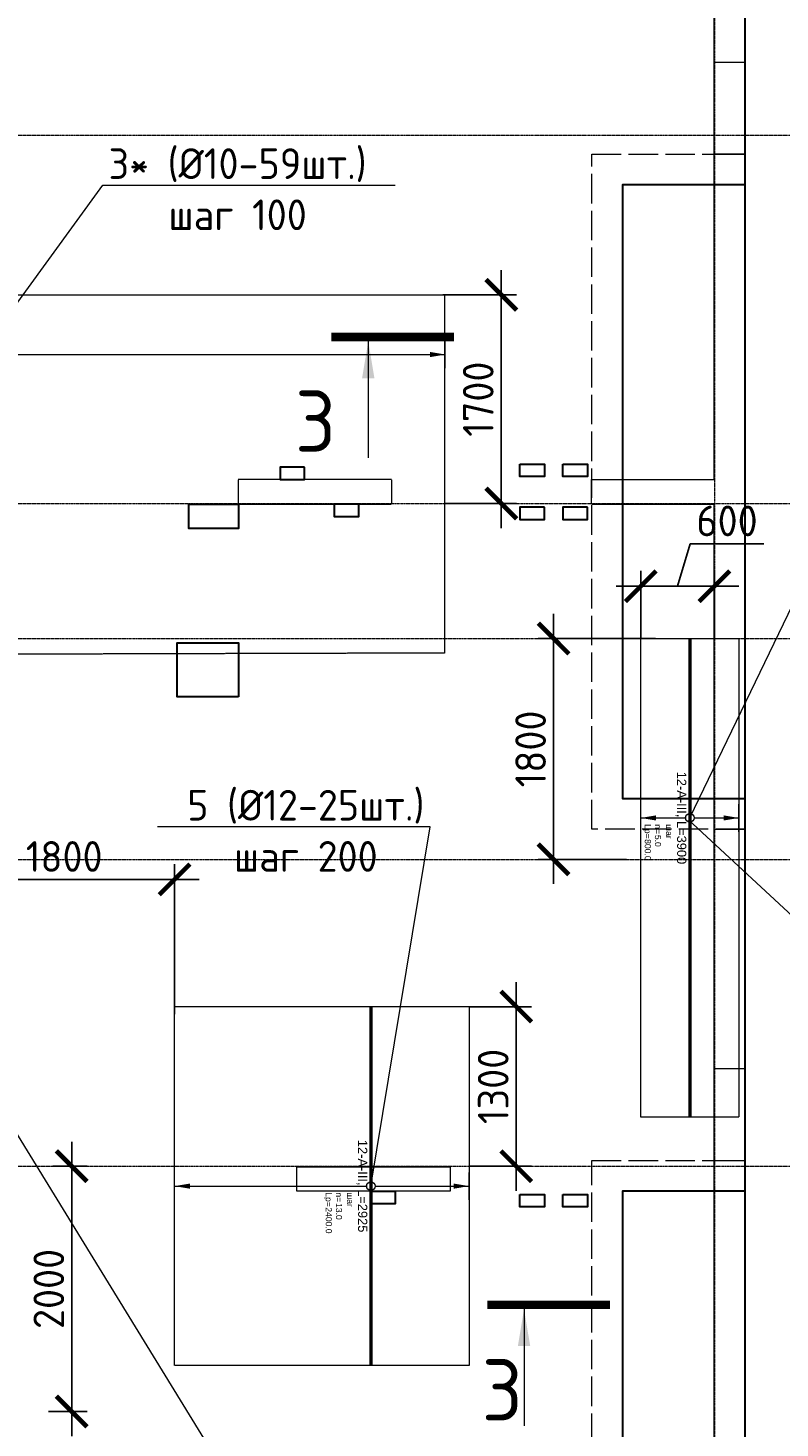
# Model space of a CAD drawing. Header units: millimetres. Extents: x -386473 to 311666, y -59273 to 291770.
# Tile 113 of 132: x 147912 to 154042, y 17583 to 28990. Entities that reach past the tile are written whole.
import ezdxf
from ezdxf import colors
from ezdxf.entities.mleader import LeaderData, LeaderLine
from ezdxf.enums import TextEntityAlignment as Align
from ezdxf.math import Vec2, Vec3

# ---------------------------------------------------------------- set-up
doc = ezdxf.new("R2010")
doc.units = ezdxf.units.MM
doc.set_wipeout_variables(frame=1)
for name, pattern in [('01 Штриховая _4 мм_', [6, 3.5, -2.5]), ('______5', [1100, 800, -100, 100, -100]), ('ACAD_ISO02W100', [15, 12, -3]), ('DASHED', [7, 5, -2, 0]), ('GOST2.303 4', [7, 5, -2, 0]), ('осевая', [50.8, 31.75, -6.35, 6.35, -6.35])]:
    doc.linetypes.add(name, pattern=pattern)
for name, color, linetype, lineweight in [('АрмСтер', 2, 'Continuous', 50), ('ВК_отверстия в полу размеры', 7, 'Continuous', 5), ('контур распр. стерхней', 2, 'GOST2.303 4', 20), ('Оси', 40, '______5', 18), ('Перекрытие ж_бетон', 1, 'Continuous', 30), ('подоснова', 151, 'Continuous', 5), ('РАЗМЕРЫ', 1, 'Continuous', 9), ('Узлы', 7, 'Continuous', 0), ('Э_отверстия', 2, 'Continuous', 100)]:
    doc.layers.add(name, color=color, linetype=linetype, lineweight=lineweight)
doc.layers.add('АрмСтер_атрибуты', color=2, linetype='Continuous', lineweight=0, plot=False)
doc.layers.add('Клапаны_для_электрика', color=7, linetype='Continuous', plot=False)
doc.layers.add('Колонна_ бетон', color=7, linetype='Continuous', lineweight=50, true_color=0xb4b496)
doc.styles.add('GOST-2.304_Type-B', font='GOST_Common.ttf')
doc.styles.get("Standard").update_dxf_attribs({"font": 'arial.ttf'})
doc.styles.add('Аннотативный', font='arial.ttf')
doc.dimstyles.new('СПДС', dxfattribs={"dimscale": 100, "dimtxt": 2.5, "dimasz": 2.5, "dimexe": 1.25, "dimexo": 0, "dimtad": 1, "dimdec": 0, "dimtxsty": 'GOST-2.304_Type-B', "dimblk": 'ARCHTICK', "dimcen": 2.5, "dimdle": 2, "dimadec": 0, "dimazin": 2, "dimtfac": 0.75, "dimtdec": 0, "dimtmove": 1, "dimatfit": 3, "dimfxl": 1, "dimtolj": 1, "dimarcsym": 1})

# ---------------------------------------------------------------- blocks, each defined once
blk = doc.blocks.new('оси2')
at = {"layer": 'Оси', "color": 16, "linetype": 'осевая', "lineweight": 0, "ltscale": 0.25, "transparency": 33554687}
for p, q in [((1030445.5, 5465.4), (1030445.5, -20739.3)), ((979200, -1392.9), (1032582.1, -1392.9)), ((979200, -4392.9), (1032582.1, -4392.9)), ((979200, -5492.9), (1032582.1, -5492.9)), ((979200, -7292.9), (1032582.1, -7292.9)), ((979200, -9792.9), (1032582.1, -9792.9))]:
    blk.add_line(p, q, dxfattribs=at)
blk = doc.blocks.new('_ArchTick')
at = {"color": 0, "linetype": 'ByBlock', "const_width": 0.15}
blk.add_lwpolyline([(-0.5, -0.5), (0.5, 0.5)], dxfattribs=at)
blk = doc.blocks.new('*D223')
at = {"layer": 'DEFPOINTS', "color": 0, "transparency": 16777216}
for p in [(148115, 19716, -360), (148269, 19716), (148079, 17717)]:
    blk.add_point(p, dxfattribs=at)
at = {"layer": 'РАЗМЕРЫ', "color": 0, "lineweight": -2, "transparency": 16777216}
for p, q in [((148269, 17517), (148269, 19916)), ((148115, 19716), (148394, 19716)), ((148079, 17717), (148394, 17717))]:
    blk.add_line(p, q, dxfattribs=at)
at = {"layer": 'РАЗМЕРЫ', "color": 0, "lineweight": -2, "transparency": 16777216, "xscale": 250, "yscale": 250, "zscale": 250}
for p, rotation in [((148269, 19716), 90), ((148269, 17717), 270)]:
    blk.add_blockref('_ArchTick', p, dxfattribs=dict(at, rotation=rotation))
at = {"layer": 'РАЗМЕРЫ', "color": 0, "lineweight": 0, "transparency": 16777216, "insert": (148082, 18716), "char_height": 250, "attachment_point": 5, "rotation": 90, "style": 'GOST-2.304_Type-B'}
blk.add_mtext('\\A1;2000', dxfattribs=at)
blk = doc.blocks.new('_None')
blk = doc.blocks.new('*U226')
at = {"layer": 'РАЗМЕРЫ'}
for p, q in [((112, 4200), (-112, 4200)), ((112, -1600), (-112, -1600))]:
    blk.add_line(p, q, dxfattribs=at)
at = {"layer": 'РАЗМЕРЫ', "ltscale": 15}
blk.add_line((0, -1600), (0, 4200), dxfattribs=at)
at = {"layer": 'РАЗМЕРЫ'}
for points in [[(0, 4200), (21, 4075), (-21, 4075)], [(0, -1600), (21, -1475), (-21, -1475)]]:
    blk.add_solid(points, dxfattribs=at)
at = {"layer": 'АрмСтер_атрибуты', "color": 215, "ltscale": 15, "style": 'Аннотативный'}
for s, p in [('шаг', (51, -194)), ('Lр=', (50, -368)), ('n=', (51, -285))]:
    blk.add_text(s, height=50, dxfattribs=at).set_placement(p)
at = {"layer": 'АрмСтер_атрибуты', "style": 'Аннотативный', "flags": 8}
blk.add_attdef('ПОЗ', (110, 30), '', height=75, dxfattribs=at)
at = {"layer": 'АрмСтер_атрибуты', "color": 215, "style": 'Аннотативный'}
for tag, p, flags in [('ШАГ', (191, -194), 10), ('КОЛ', (138, -285), 8), ('ШИРИНА', (173, -368), 8)]:
    blk.add_attdef(tag, p, '', height=50, dxfattribs=dict(at, flags=flags))
at = {"layer": 'АрмСтер_атрибуты', "flags": 9}
for tag, p in [('МАССА', (-1034, -1010)), ('ОБОЗНАЧЕНИЕ', (-1034, -1124))]:
    blk.add_attdef(tag, p, '', height=75, dxfattribs=at)
at = {"linetype": 'Continuous', "lineweight": 0}
blk.add_wipeout([(35, 0), (28, 21), (11, 33), (-11, 33), (-28, 21), (-35, 0), (-28, -21), (-11, -33), (11, -33), (28, -21)], dxfattribs=at)
at = {"color": 0, "linetype": 'ByBlock', "lineweight": -2, "ltscale": 100}
blk.add_line((-488, 0), (2437, 0), dxfattribs=at)
at = {"layer": 'РАЗМЕРЫ'}
blk.add_circle((0, 0), 35, dxfattribs=at)
at = {"layer": 'АрмСтер_атрибуты', "style": 'Аннотативный', "flags": 8}
blk.add_attdef('НАИМЕНОВАНИЕ', text='', height=75, dxfattribs=at).set_placement((0, -29), align=Align.TOP_CENTER)
blk = doc.blocks.new('*U203')
at = {"layer": 'РАЗМЕРЫ'}
for p, q in [((112, 800), (-112, 800)), ((112, -1600), (-112, -1600))]:
    blk.add_line(p, q, dxfattribs=at)
at = {"layer": 'РАЗМЕРЫ', "ltscale": 15}
blk.add_line((0, -1600), (0, 800), dxfattribs=at)
at = {"layer": 'РАЗМЕРЫ'}
for points in [[(0, 800), (21, 675), (-21, 675)], [(0, -1600), (21, -1475), (-21, -1475)]]:
    blk.add_solid(points, dxfattribs=at)
at = {"layer": 'АрмСтер_атрибуты', "color": 215, "ltscale": 15, "style": 'Аннотативный'}
for s, p in [('шаг', (51, -194)), ('Lр=', (50, -368)), ('n=', (51, -285))]:
    blk.add_text(s, height=50, dxfattribs=at).set_placement(p)
at = {"layer": 'АрмСтер_атрибуты', "style": 'Аннотативный', "flags": 8}
blk.add_attdef('ПОЗ', (110, 30), '', height=75, dxfattribs=at)
at = {"layer": 'АрмСтер_атрибуты', "color": 215, "style": 'Аннотативный'}
for tag, p, flags in [('ШАГ', (191, -194), 10), ('КОЛ', (138, -285), 8), ('ШИРИНА', (173, -368), 8)]:
    blk.add_attdef(tag, p, '', height=50, dxfattribs=dict(at, flags=flags))
at = {"layer": 'АрмСтер_атрибуты', "flags": 9}
for tag, p in [('МАССА', (-1034, -1010)), ('ОБОЗНАЧЕНИЕ', (-1034, -1124))]:
    blk.add_attdef(tag, p, '', height=75, dxfattribs=at)
at = {"linetype": 'Continuous', "lineweight": 0}
blk.add_wipeout([(35, 0), (28, 21), (11, 33), (-11, 33), (-28, 21), (-35, 0), (-28, -21), (-11, -33), (11, -33), (28, -21)], dxfattribs=at)
at = {"color": 0, "linetype": 'ByBlock', "lineweight": -2, "ltscale": 100}
blk.add_line((-1463, 0), (1462, 0), dxfattribs=at)
at = {"layer": 'РАЗМЕРЫ'}
blk.add_circle((0, 0), 35, dxfattribs=at)
at = {"layer": 'АрмСтер_атрибуты', "style": 'Аннотативный', "flags": 8}
blk.add_attdef('НАИМЕНОВАНИЕ', text='', height=75, dxfattribs=at).set_placement((0, -29), align=Align.TOP_CENTER)
blk = doc.blocks.new('*D233')
at = {"layer": 'DEFPOINTS', "color": 0, "transparency": 16777216}
for p in [(151507, 21016), (151892, 21016), (151507, 19716)]:
    blk.add_point(p, dxfattribs=at)
at = {"layer": 'РАЗМЕРЫ', "color": 0, "lineweight": -2, "transparency": 16777216}
for p, q in [((151892, 19516), (151892, 21216)), ((151507, 21016), (152017, 21016)), ((151507, 19716), (152017, 19716))]:
    blk.add_line(p, q, dxfattribs=at)
at = {"layer": 'РАЗМЕРЫ', "color": 0, "lineweight": -2, "transparency": 16777216, "xscale": 250, "yscale": 250, "zscale": 250}
for p, rotation in [((151892, 21016), 90), ((151892, 19716), 270)]:
    blk.add_blockref('_ArchTick', p, dxfattribs=dict(at, rotation=rotation))
at = {"layer": 'РАЗМЕРЫ', "color": 0, "lineweight": 0, "transparency": 16777216, "insert": (151704, 20366), "char_height": 250, "attachment_point": 5, "rotation": 90, "style": 'GOST-2.304_Type-B'}
blk.add_mtext('\\A1;1300', dxfattribs=at)
blk = doc.blocks.new('*D232')
at = {"layer": 'DEFPOINTS', "color": 0, "transparency": 16777216}
for p in [(147307, 22053, 360), (149107, 22053), (149107, 20954)]:
    blk.add_point(p, dxfattribs=at)
at = {"layer": 'РАЗМЕРЫ', "color": 0, "lineweight": -2, "transparency": 16777216}
for p, q in [((147307, 22053), (147307, 22178)), ((149107, 20954), (149107, 22178)), ((147107, 22053), (149307, 22053))]:
    blk.add_line(p, q, dxfattribs=at)
at = {"layer": 'РАЗМЕРЫ', "color": 0, "lineweight": -2, "transparency": 16777216, "xscale": 250, "yscale": 250, "zscale": 250, "rotation": 180}
blk.add_blockref('_ArchTick', (147307, 22053), dxfattribs=at)
at = {"layer": 'РАЗМЕРЫ', "color": 0, "lineweight": -2, "transparency": 16777216, "xscale": 250, "yscale": 250, "zscale": 250}
blk.add_blockref('_ArchTick', (149107, 22053), dxfattribs=at)
at = {"layer": 'РАЗМЕРЫ', "color": 0, "lineweight": 0, "transparency": 16777216, "insert": (148207, 22240), "char_height": 250, "attachment_point": 5, "style": 'GOST-2.304_Type-B'}
blk.add_mtext('\\A1;1800', dxfattribs=at)
blk = doc.blocks.new('*U251')
at = {"layer": 'РАЗМЕРЫ'}
for p, q in [((112, 400), (-112, 400)), ((112, -400), (-112, -400))]:
    blk.add_line(p, q, dxfattribs=at)
at = {"layer": 'РАЗМЕРЫ', "ltscale": 15}
blk.add_line((0, -400), (0, 400), dxfattribs=at)
at = {"layer": 'РАЗМЕРЫ'}
for points in [[(0, 400), (21, 275), (-21, 275)], [(0, -400), (21, -275), (-21, -275)]]:
    blk.add_solid(points, dxfattribs=at)
at = {"layer": 'АрмСтер_атрибуты', "color": 215, "ltscale": 15, "style": 'Аннотативный'}
for s, p in [('шаг', (51, -194)), ('Lр=', (50, -368)), ('n=', (51, -285))]:
    blk.add_text(s, height=50, dxfattribs=at).set_placement(p)
at = {"layer": 'АрмСтер_атрибуты', "style": 'Аннотативный', "flags": 8}
blk.add_attdef('ПОЗ', (110, 30), '', height=75, dxfattribs=at)
at = {"layer": 'АрмСтер_атрибуты', "color": 215, "style": 'Аннотативный'}
for tag, p, flags in [('ШАГ', (191, -194), 10), ('КОЛ', (138, -285), 8), ('ШИРИНА', (173, -368), 8)]:
    blk.add_attdef(tag, p, '', height=50, dxfattribs=dict(at, flags=flags))
at = {"layer": 'АрмСтер_атрибуты', "flags": 9}
for tag, p in [('МАССА', (-1034, -1010)), ('ОБОЗНАЧЕНИЕ', (-1034, -1124))]:
    blk.add_attdef(tag, p, '', height=75, dxfattribs=at)
at = {"linetype": 'Continuous', "lineweight": 0}
blk.add_wipeout([(35, 0), (28, 21), (11, 33), (-11, 33), (-28, 21), (-35, 0), (-28, -21), (-11, -33), (11, -33), (28, -21)], dxfattribs=at)
at = {"color": 0, "linetype": 'ByBlock', "lineweight": -2, "ltscale": 100}
blk.add_line((-1463, 0), (2437, 0), dxfattribs=at)
at = {"layer": 'РАЗМЕРЫ'}
blk.add_circle((0, 0), 35, dxfattribs=at)
at = {"layer": 'АрмСтер_атрибуты', "style": 'Аннотативный', "flags": 8}
blk.add_attdef('НАИМЕНОВАНИЕ', text='', height=75, dxfattribs=at).set_placement((0, -29), align=Align.TOP_CENTER)
blk = doc.blocks.new('*D250')
at = {"layer": 'DEFPOINTS', "color": 0, "transparency": 16777216}
for p in [(152907, 24442), (152907, 24016), (153507, 24016)]:
    blk.add_point(p, dxfattribs=at)
at = {"layer": 'РАЗМЕРЫ', "color": 0, "lineweight": -2, "transparency": 16777216}
for p, q in [((153207, 24442), (153310, 24786)), ((153310, 24786), (153910, 24786)), ((152907, 24016), (152907, 24567)), ((153507, 24016), (153507, 24567)), ((153707, 24442), (152707, 24442))]:
    blk.add_line(p, q, dxfattribs=at)
at = {"layer": 'РАЗМЕРЫ', "color": 0, "lineweight": -2, "transparency": 16777216, "xscale": 250, "yscale": 250, "zscale": 250, "rotation": 180}
blk.add_blockref('_ArchTick', (152907, 24442), dxfattribs=at)
at = {"layer": 'РАЗМЕРЫ', "color": 0, "lineweight": -2, "transparency": 16777216, "xscale": 250, "yscale": 250, "zscale": 250}
blk.add_blockref('_ArchTick', (153507, 24442), dxfattribs=at)
at = {"layer": 'РАЗМЕРЫ', "color": 0, "lineweight": 0, "transparency": 16777216, "insert": (153610, 24974), "char_height": 250, "attachment_point": 5, "style": 'GOST-2.304_Type-B'}
blk.add_mtext('\\A1;600', dxfattribs=at)
blk = doc.blocks.new('*D302')
at = {"layer": 'DEFPOINTS', "color": 0, "transparency": 16777216}
for p in [(151293, 26816), (151770, 26816), (151307, 25116)]:
    blk.add_point(p, dxfattribs=at)
at = {"layer": 'РАЗМЕРЫ', "color": 0, "lineweight": -2, "transparency": 16777216}
for p, q in [((151770, 24916), (151770, 27016)), ((151293, 26816), (151895, 26816)), ((151307, 25116), (151895, 25116))]:
    blk.add_line(p, q, dxfattribs=at)
at = {"layer": 'РАЗМЕРЫ', "color": 0, "lineweight": -2, "transparency": 16777216, "xscale": 250, "yscale": 250, "zscale": 250}
for p, rotation in [((151770, 26816), 90), ((151770, 25116), 270)]:
    blk.add_blockref('_ArchTick', p, dxfattribs=dict(at, rotation=rotation))
at = {"layer": 'РАЗМЕРЫ', "color": 0, "lineweight": 0, "transparency": 16777216, "insert": (151582, 25966), "char_height": 250, "attachment_point": 5, "rotation": 90, "style": 'GOST-2.304_Type-B'}
blk.add_mtext('\\A1;1700', dxfattribs=at)
blk = doc.blocks.new('*D307')
at = {"layer": 'DEFPOINTS', "color": 0, "transparency": 16777216}
for p in [(152196, 24016), (153028, 24016), (152791, 22216)]:
    blk.add_point(p, dxfattribs=at)
at = {"layer": 'РАЗМЕРЫ', "color": 0, "lineweight": -2, "transparency": 16777216}
for p, q in [((152196, 22016), (152196, 24216)), ((153028, 24016), (152071, 24016)), ((152791, 22216), (152071, 22216))]:
    blk.add_line(p, q, dxfattribs=at)
at = {"layer": 'РАЗМЕРЫ', "color": 0, "lineweight": -2, "transparency": 16777216, "xscale": 250, "yscale": 250, "zscale": 250}
for p, rotation in [((152196, 24016), 90), ((152196, 22216), 270)]:
    blk.add_blockref('_ArchTick', p, dxfattribs=dict(at, rotation=rotation))
at = {"layer": 'РАЗМЕРЫ', "color": 0, "lineweight": 0, "transparency": 16777216, "insert": (152009, 23116), "char_height": 250, "attachment_point": 5, "rotation": 90, "style": 'GOST-2.304_Type-B'}
blk.add_mtext('\\A1;1800', dxfattribs=at)
blk = doc.blocks.new('стены подвала')
at = {"layer": 'Колонна_ бетон', "color": 252, "linetype": 'DASHED', "lineweight": 0, "ltscale": 0.3, "true_color": 0x939598, "transparency": 33554687}
for p, q in [((-150847, -26925, 160), (-150847, -10025, 160)), ((-151097, -16175, 160), (-151097, -10275, 160)), ((-151097, -13525, 160), (-150847, -13525, 160)), ((-151097, -13525, 160), (-151097, -13525, 160)), ((-150847, -13525, 160), (-151097, -13525, 160)), ((-150847, -13525, 160), (-150847, -13525, 160)), ((-154977, -16175, 160), (-154977, -16375, 160)), ((-154977, -16175, 160), (-154977, -16175, 160)), ((-153727, -16175, 160), (-154977, -16175, 160)), ((-153727, -16175, 160), (-153727, -16375, 160)), ((-153727, -16175, 160), (-153727, -16175, 160)), ((-152097, -16175, 160), (-151097, -16175, 160)), ((-152097, -16375, 160), (-152097, -16175, 160)), ((-152097, -16175, 160), (-152097, -16175, 160)), ((-151097, -16175, 160), (-151097, -16175, 160)), ((-154977, -16375, 160), (-154977, -16375, 160)), ((-154977, -16375, 160), (-153727, -16375, 160)), ((-153727, -16375, 160), (-153727, -16375, 160)), ((-152097, -16375, 160), (-152097, -16375, 160)), ((-152097, -16375, 160), (-151097, -16375, 160)), ((-151097, -26675, 160), (-151097, -16375, 160)), ((-151097, -16375, 160), (-151097, -16375, 160)), ((-151097, -19025, 160), (-151097, -19025, 160)), ((-151097, -19025, 160), (-150847, -19025, 160)), ((-150847, -19025, 160), (-150847, -19025, 160)), ((-154497, -21975, 160), (-154497, -21775, 160)), ((-154497, -21775, 160), (-154497, -21775, 160)), ((-154497, -21775, 160), (-153247, -21775, 160)), ((-153247, -21775, 160), (-153247, -21975, 160)), ((-153247, -21775, 160), (-153247, -21775, 160)), ((-151097, -21725, 160), (-151097, -21725, 160)), ((-151097, -21725, 160), (-150847, -21725, 160)), ((-151097, -21725, 160), (-150847, -21725, 160)), ((-150847, -21725, 160), (-150847, -21725, 160)), ((-154497, -21975, 160), (-154497, -21975, 160)), ((-153247, -21975, 160), (-154497, -21975, 160)), ((-153247, -21975, 160), (-153247, -21975, 160))]:
    blk.add_line(p, q, dxfattribs=at)
for points in [[(-151097, -12775), (-150847, -12775), (-150847, -13775), (-151097, -13775)], [(-151097, -20975), (-150847, -20975), (-150847, -21975), (-151097, -21975)]]:
    blk.add_lwpolyline(points, close=True, dxfattribs=at)
blk = doc.blocks.new('отверстия')
at = {"layer": 'ВК_отверстия в полу размеры', "color": 4, "lineweight": 30, "ltscale": 100}
blk.add_lwpolyline([(-150130, 85292), (-149727, 85292), (-149727, 85093), (-150130, 85093)], close=True, dxfattribs=at)
at = {"layer": 'Клапаны_для_электрика', "color": 2, "lineweight": 30}
for points in [[(-147432, 85617), (-147232, 85617), (-147232, 85517), (-147432, 85517)], [(-147082, 85617), (-146882, 85617), (-146882, 85517), (-147082, 85517)], [(-147232, 85267), (-147432, 85267), (-147432, 85167), (-147232, 85167)], [(-146882, 85267), (-147082, 85267), (-147082, 85167), (-146882, 85167)], [(-147432, 79667), (-147232, 79667), (-147232, 79567), (-147432, 79567)], [(-147082, 79667), (-146882, 79667), (-146882, 79567), (-147082, 79567)]]:
    blk.add_lwpolyline(points, close=True, dxfattribs=at)
at = {"layer": 'Перекрытие ж_бетон', "lineweight": 30}
blk.add_lwpolyline([(-149727, 83722), (-150227, 83722), (-150227, 84162), (-149727, 84162)], close=True, dxfattribs=at)
at = {"layer": 'Э_отверстия', "color": 5, "lineweight": 30}
for points in [[(-149187, 85592), (-149387, 85592), (-149387, 85492), (-149187, 85492)], [(-148746, 85292), (-148946, 85292), (-148946, 85192), (-148746, 85192)], [(-148447, 79692), (-148647, 79692), (-148647, 79592), (-148447, 79592)]]:
    blk.add_lwpolyline(points, close=True, dxfattribs=at)

msp = doc.modelspace()

# ---------------------------------------------------------------- linework, layer by layer
at = {"layer": 'контур распр. стерхней', "linetype": '01 Штриховая _4 мм_'}
for points in [[(145507.1, 23881.4), (145507.1, 26816.1), (151307.1, 26816.1), (151307.1, 23897.2)], [(152907.1, 20116.3), (152907.1, 24016.3), (153707.1, 24016.3), (153707.1, 20116.3)], [(149107.1, 18091.3), (149107.1, 21016.3), (151507.1, 21016.3), (151507.1, 18091.3)]]:
    msp.add_lwpolyline(points, close=True, dxfattribs=at)
at = {"layer": 'Перекрытие ж_бетон'}
for points in [[(106457.1, 14561.5), (110557.1, 14561.4), (110557.1, 14311.5), (147357.1, 14311.5), (147357.1, 14561.5), (153757.1, 14561.5), (153757.1, 31461.5), (106207.2, 31461.5), (106207.2, 17461.5), (106457.1, 17461.5), (106457.1, 14561.5)], [(153757.2, 27711.5), (152757.2, 27711.5), (152757.2, 22711.5), (153757.2, 22711.5)], [(153757.2, 19511.5), (152757.2, 19511.5), (152757.2, 17111.5), (153757.2, 17111.5)]]:
    msp.add_lwpolyline(points, dxfattribs=at)
at = {"layer": 'Перекрытие ж_бетон', "color": 252, "linetype": 'ACAD_ISO02W100', "lineweight": 0, "ltscale": 20, "true_color": 0x939598}
for points in [[(153757.2, 22461.5), (152507.2, 22461.5), (152507.2, 27961.5), (153757.2, 27961.5)], [(153757.2, 16861.5), (152507.2, 16861.5), (152507.2, 19761.5), (153757.2, 19761.5)]]:
    msp.add_lwpolyline(points, dxfattribs=at)
at = {"layer": 'Узлы', "color": 1, "linetype": 'Continuous', "lineweight": 0}
msp.add_line((151955.2, 18551.8, 2940), (151955.2, 17601.8, 2940), dxfattribs=at)
at = {"layer": 'Узлы', "color": 1, "linetype": 'Continuous', "lineweight": 0, "const_width": 70, "elevation": 2940}
msp.add_lwpolyline([(151655.2, 18586.8), (152655.2, 18586.8)], dxfattribs=at)
at = {"layer": 'Узлы', "color": 1, "linetype": 'Continuous', "lineweight": 0}
msp.add_solid([(151955.2, 18551.8, 2940), (151905, 18251.3, 2940), (152005.5, 18251.3, 2940)], dxfattribs=at)

# ---------------------------------------------------------------- block references
at = {"layer": 'подоснова', "color": 2, "ltscale": 0.3}
msp.add_blockref('оси2', (-876938.7, 29509.2), dxfattribs=at)

# ---------------------------------------------------------------- texts
at = {"layer": 'Узлы', "color": 1, "linetype": 'Continuous', "lineweight": 0, "insert": (151777.6, 17893.6, 3100), "char_height": 500, "attachment_point": 5, "style": 'GOST-2.304_Type-B'}
msp.add_mtext_dynamic_manual_height_columns('3', width=723.88, gutter_width=25, heights=[0], dxfattribs=at)

# ---------------------------------------------------------------- dimensions: what is measured, and where the dimension line sits
at = {"layer": 'РАЗМЕРЫ', "color": 1, "lineweight": 0}
dim = msp.add_linear_dim(base=(148269.3, 19716.3, 360), p1=(148079.4, 17716.6, 360), p2=(148115.5, 19716.3), angle=270, dimstyle='СПДС', dxfattribs=at)
dim.commit()
dim.dimension.update_dxf_attribs({"geometry": '*D223', "text_midpoint": (148081.8, 18716.4, 360)})

# ---------------------------------------------------------------- leaders
at = {"layer": 'подоснова', "color": 3, "ltscale": 0.3}
ml = msp.add_multileader_mtext('Standard', dxfattribs=at)
ml.set_content('4* (%%C10-19шт.)\\Pшаг 100', color=3, style='GOST-2.304_Type-B')
ml.set_leader_properties(color=256, linetype='ByLayer', lineweight=15)
ml.set_arrow_properties(name='NONE')
ml.build(insert=Vec2(0, 0))
ml.multileader.update_dxf_attribs({"text_left_attachment_type": 6, "text_right_attachment_type": 6, "dogleg_length": 0.1, "arrow_head_size": 18})
ctx = ml.context
ctx.base_point, ctx.char_height, ctx.arrow_head_size, ctx.landing_gap_size, ctx.plane_origin = Vec3(149726.3, 16876.3, 360), 250, 18, 20, Vec3(139066.1, 23018.5, 360)
ctx.left_attachment, ctx.right_attachment, ctx.text_align_type = 6, 6, 1
notes = []
notes.append((ctx, [(0, (1, 1, 0), (149726.2, 16876.3, 360), (1, 0), 0.1, [(0, [(147706.7, 20164.4, 360)], 0, [])])]))
ctx.mtext.insert, ctx.mtext.alignment, ctx.mtext.flow_direction = Vec3(150812.2, 17176.3, 360), 2, 5
for ctx, leaders in notes:
    for number, flags, end, landing, length, lines in leaders:
        leader = LeaderData()
        leader.index, (leader.has_last_leader_line, leader.has_dogleg_vector, leader.attachment_direction) = number, flags
        leader.last_leader_point, leader.dogleg_vector, leader.dogleg_length = Vec3(end), Vec3(landing), length
        for number, points, colour, breaks in lines:
            line = LeaderLine()
            line.index, line.vertices, line.color, line.breaks = number, Vec3.list(points), colors.encode_raw_color(colour), breaks
            leader.lines.append(line)
        ctx.leaders.append(leader)

# ---------------------------------------------------------------- next in the draw order: block references
at = {"layer": 'АрмСтер', "ltscale": 15}
ref = msp.add_blockref('*U226', (147113.7, 26329.8), dxfattribs=dict(at, rotation=270))
ref.add_attrib('НАИМЕНОВАНИЕ', '12-A-III, L=2925', dxfattribs={"layer": 'АрмСтер_атрибуты', "height": 75, "rotation": 270, "style": 'Аннотативный', "flags": 8}).set_placement((147084.4, 26329.8), align=Align.TOP_CENTER)
ref.add_attrib('КОЛ', '30.0', (146828.6, 26191.7), dxfattribs={"layer": 'АрмСтер_атрибуты', "color": 215, "height": 50, "rotation": 270, "style": 'Аннотативный', "flags": 8})
ref.add_attrib('ШИРИНА', '5800.0', (146745.9, 26156.9), dxfattribs={"layer": 'АрмСтер_атрибуты', "color": 215, "height": 50, "rotation": 270, "style": 'Аннотативный', "flags": 8})
ref = msp.add_blockref('*U251', (153307.1, 22553.8), dxfattribs=dict(at, rotation=270))
ref.add_attrib('НАИМЕНОВАНИЕ', '12-A-III, L=3900', dxfattribs={"layer": 'АрмСтер_атрибуты', "height": 75, "rotation": 270, "style": 'Аннотативный', "flags": 8}).set_placement((153277.8, 22553.8), align=Align.TOP_CENTER)
ref.add_attrib('КОЛ', '5.0', (153022, 22415.7), dxfattribs={"layer": 'АрмСтер_атрибуты', "color": 215, "height": 50, "rotation": 270, "style": 'Аннотативный', "flags": 8})
ref.add_attrib('ШИРИНА', '800.0', (152939.3, 22380.9), dxfattribs={"layer": 'АрмСтер_атрибуты', "color": 215, "height": 50, "rotation": 270, "style": 'Аннотативный', "flags": 8})
ref = msp.add_blockref('*U203', (150707.1, 19553.8), dxfattribs=dict(at, rotation=270))
ref.add_attrib('НАИМЕНОВАНИЕ', '12-A-III, L=2925', dxfattribs={"layer": 'АрмСтер_атрибуты', "height": 75, "rotation": 270, "style": 'Аннотативный', "flags": 8}).set_placement((150677.8, 19553.8), align=Align.TOP_CENTER)
ref.add_attrib('КОЛ', '13.0', (150422, 19415.7), dxfattribs={"layer": 'АрмСтер_атрибуты', "color": 215, "height": 50, "rotation": 270, "style": 'Аннотативный', "flags": 8})
ref.add_attrib('ШИРИНА', '2400.0', (150339.3, 19380.9), dxfattribs={"layer": 'АрмСтер_атрибуты', "color": 215, "height": 50, "rotation": 270, "style": 'Аннотативный', "flags": 8})

# ---------------------------------------------------------------- next in the draw order: linework, layer by layer
at = {"layer": 'Узлы', "color": 1, "linetype": 'Continuous', "lineweight": 0}
msp.add_line((150685.6, 26437, 3100), (150685.6, 25487, 3100), dxfattribs=at)
at = {"layer": 'Узлы', "color": 1, "linetype": 'Continuous', "lineweight": 0, "const_width": 70, "elevation": 3100}
msp.add_lwpolyline([(150385.6, 26472), (151385.6, 26472)], dxfattribs=at)
at = {"layer": 'Узлы', "color": 1, "linetype": 'Continuous', "lineweight": 0}
msp.add_solid([(150685.6, 26437, 3100), (150635.3, 26136.6, 3100), (150735.9, 26136.6, 3100)], dxfattribs=at)

# ---------------------------------------------------------------- next in the draw order: block references
at = {"layer": 'РАЗМЕРЫ'}
msp.add_blockref('стены подвала', (304601.5, 41486.8), dxfattribs=at)
at = {"layer": 'РАЗМЕРЫ', "color": 6}
msp.add_blockref('отверстия', (299353.9, -60180.9, 160), dxfattribs=at)

# ---------------------------------------------------------------- next in the draw order: texts
at = {"layer": 'Узлы', "color": 1, "linetype": 'Continuous', "lineweight": 0, "insert": (150255.6, 25787, 3100), "char_height": 500, "attachment_point": 5, "style": 'GOST-2.304_Type-B'}
msp.add_mtext_dynamic_manual_height_columns('3', width=723.88, gutter_width=25, heights=[0], dxfattribs=at)

# ---------------------------------------------------------------- next in the draw order: dimensions: what is measured, and where the dimension line sits
at = {"layer": 'РАЗМЕРЫ', "color": 1, "lineweight": 0}
for base, p1, p2, angle, picture, middle in [((151769.9, 26816.1), (151307.1, 25116.3), (151292.7, 26816.1), 90, '*D302', (151582.4, 25966.2)), ((152196, 24016.3), (152791.4, 22216.3), (153028.1, 24016.3), 90, '*D307', (152008.5, 23116.3)), ((151891.8, 21016.3), (151507.1, 19716.3), (151507.1, 21016.3), 270, '*D233', (151704.3, 20366.3))]:
    dim = msp.add_linear_dim(base=base, p1=p1, p2=p2, angle=angle, dimstyle='СПДС', dxfattribs=at)
    dim.commit()
    dim.dimension.update_dxf_attribs({"geometry": picture, "text_midpoint": middle})
for base, p1, p2, picture, middle in [((152907.1, 24442.3), (153506.9, 24016.3), (152907.1, 24016.3), '*D250', (153372.6, 24973.6)), ((149107.1, 22052.9), (147306.9, 22052.9, 360), (149107.1, 20953.8), '*D232', (148207, 22240.4))]:
    dim = msp.add_linear_dim(base=base, p1=p1, p2=p2, dimstyle='СПДС', dxfattribs=at)
    dim.commit()
    dim.dimension.update_dxf_attribs({"geometry": picture, "text_midpoint": middle})

# ---------------------------------------------------------------- next in the draw order: leaders
at = {"layer": 'подоснова', "color": 3, "ltscale": 0.3}
ml = msp.add_multileader_mtext('Standard', dxfattribs=at)
ml.set_content('3* (%%C10-59шт.)\\Pшаг 100', color=3, style='GOST-2.304_Type-B')
ml.set_leader_properties(color=256, linetype='ByLayer', lineweight=15)
ml.set_arrow_properties(name='NONE')
ml.build(insert=Vec2(0, 0))
ml.multileader.update_dxf_attribs({"text_left_attachment_type": 6, "text_right_attachment_type": 6, "dogleg_length": 0.1, "arrow_head_size": 18})
ctx = ml.context
ctx.base_point, ctx.char_height, ctx.arrow_head_size, ctx.landing_gap_size, ctx.plane_origin = Vec3(148522.2, 27710), 250, 18, 20, Vec3(138466.5, 28618.5)
ctx.left_attachment, ctx.right_attachment, ctx.text_align_type = 6, 6, 1
notes = []
notes.append((ctx, [(0, (1, 1, 0), (148522.1, 27710), (1, 0), 0.1, [(0, [(147107.1, 25764.4)], 0, [])])]))
ctx.mtext.insert, ctx.mtext.alignment, ctx.mtext.flow_direction = Vec3(149620.6, 28010), 2, 5
ml = msp.add_multileader_mtext('Standard', dxfattribs=at)
ml.set_content('4 (%%C10-5шт.)\\Pшаг 200', color=3, style='GOST-2.304_Type-B')
ml.set_leader_properties(color=256, linetype='ByLayer', lineweight=15)
ml.set_arrow_properties(name='NONE')
ml.build(insert=Vec2(0, 0))
ml.multileader.update_dxf_attribs({"text_left_attachment_type": 6, "text_right_attachment_type": 6, "dogleg_length": 0.1, "arrow_head_size": 18})
ctx = ml.context
ctx.base_point, ctx.char_height, ctx.arrow_head_size, ctx.landing_gap_size, ctx.plane_origin = Vec3(154221.6, 24451.5), 250, 18, 20, Vec3(144666.5, 25407.9)
ctx.left_attachment, ctx.right_attachment, ctx.text_align_type = 6, 6, 1
notes.append((ctx, [(0, (1, 1, 0), (154221.5, 24451.5), (1, 0), 0.1, [(0, [(153307.1, 22553.8)], 0, [])])]))
ctx.mtext.insert, ctx.mtext.alignment, ctx.mtext.flow_direction = Vec3(155159.4, 24751.5), 2, 5
at = {"layer": 'подоснова', "color": 4, "ltscale": 0.3}
ml = msp.add_multileader_mtext('Standard', dxfattribs=at)
ml.set_content('5 (%%C12-25шт.)\\Pшаг 200', color=4, style='GOST-2.304_Type-B')
ml.set_leader_properties(color=256, linetype='ByLayer', lineweight=15)
ml.set_arrow_properties(name='NONE')
ml.build(insert=Vec2(0, 0))
ml.multileader.update_dxf_attribs({"text_left_attachment_type": 6, "text_right_attachment_type": 6, "dogleg_length": 0.1, "arrow_head_size": 18})
ctx = ml.context
ctx.base_point, ctx.char_height, ctx.arrow_head_size, ctx.landing_gap_size, ctx.plane_origin = Vec3(149163.7, 22482.3), 250, 18, 20, Vec3(142066.5, 22407.9)
ctx.left_attachment, ctx.right_attachment, ctx.text_align_type = 6, 6, 1
notes.append((ctx, [(1, (1, 1, 0), (151189.4, 22482.3), (-1, 0), 0.1, [(0, [(150707.1, 19553.8)], 0, [])])]))
ctx.mtext.insert, ctx.mtext.alignment, ctx.mtext.flow_direction = Vec3(150176.5, 22782.3), 2, 5
at = {"layer": 'подоснова', "color": 2, "ltscale": 0.3}
ml = msp.add_multileader_mtext('Standard', dxfattribs=at)
ml.set_content('см. примеч .12', color=2, style='GOST-2.304_Type-B')
ml.set_leader_properties(color=256, linetype='ByLayer', lineweight=15)
ml.set_arrow_properties(name='NONE')
ml.build(insert=Vec2(0, 0))
ml.multileader.update_dxf_attribs({"text_left_attachment_type": 6, "text_right_attachment_type": 6, "dogleg_length": 0.1, "arrow_head_size": 18})
ctx = ml.context
ctx.base_point, ctx.char_height, ctx.arrow_head_size, ctx.landing_gap_size, ctx.plane_origin = Vec3(155346.3, 20641.3), 250, 18, 20, Vec3(144720.6, 24094.6)
ctx.left_attachment, ctx.right_attachment, ctx.text_align_type = 6, 6, 1
notes.append((ctx, [(0, (1, 1, 0), (155346.2, 20641.3), (1, 0), 0.1, [(0, [(153295.1, 22537.1)], 0, [])])]))
ctx.mtext.insert, ctx.mtext.alignment, ctx.mtext.flow_direction = Vec3(156364.4, 20966.3), 2, 5
for ctx, leaders in notes:
    for number, flags, end, landing, length, lines in leaders:
        leader = LeaderData()
        leader.index, (leader.has_last_leader_line, leader.has_dogleg_vector, leader.attachment_direction) = number, flags
        leader.last_leader_point, leader.dogleg_vector, leader.dogleg_length = Vec3(end), Vec3(landing), length
        for number, points, colour, breaks in lines:
            line = LeaderLine()
            line.index, line.vertices, line.color, line.breaks = number, Vec3.list(points), colors.encode_raw_color(colour), breaks
            leader.lines.append(line)
        ctx.leaders.append(leader)

doc.saveas('drawing.dxf')
